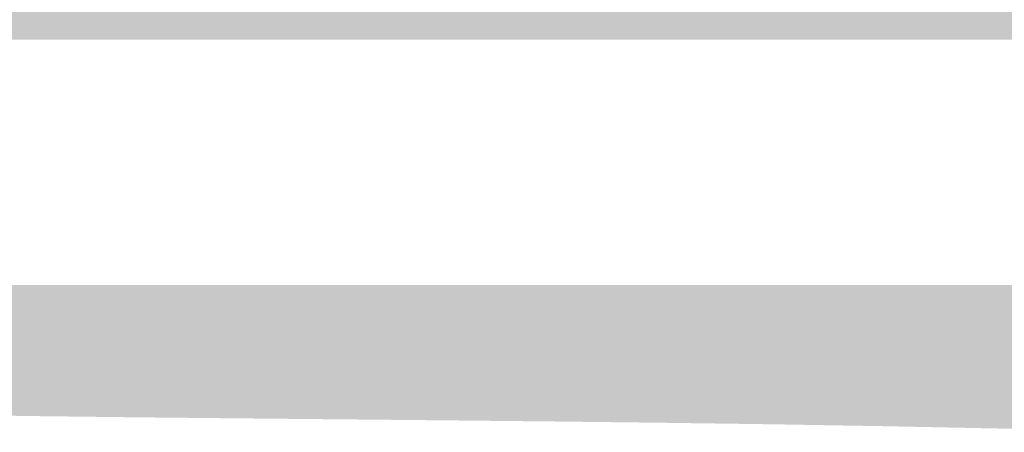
# Model space of a CAD drawing. Extents: x -118729 to -53705, y 33529 to 45095.
# Tile 56 of 83: x -60886 to -60553, y 35330 to 35469. Entities that reach past the tile are written whole.
import ezdxf

# ---------------------------------------------------------------- set-up
doc = ezdxf.new("R2010")
doc.units = 0
doc.header["$LTSCALE"] = 10
doc.header["$MEASUREMENT"] = 0
doc.layers.add('AM_8', color=1, linetype='CONTINUOUS', lineweight=25)

msp = doc.modelspace()

# ---------------------------------------------------------------- hatches: boundary and pattern name
at = {"layer": 'AM_8'}
h = msp.add_hatch(dxfattribs=at)
h.set_pattern_fill('HEX', color=9, scale=1.600000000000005, angle=45, style=0)
h.set_pattern_definition([(45, (-46406.56915548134, 36684.14023366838), (-6.221703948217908, 6.221703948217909), [5.080000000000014, -10.16000000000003]), (165, (-46406.56915548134, 36684.14023366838), (-2.277301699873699, -8.499005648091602), [5.08, -10.16]), (104.9999999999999, (-46402.97705303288, 36687.73233611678), (-8.499005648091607, -2.277301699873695), [5.08, -10.16])])
edge = h.paths.add_edge_path(flags=16)
edge.add_line((-59825.65901947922, 35580.71476859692), (-59825.65901947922, 35580.56656859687))
edge.add_line((-59825.65901947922, 35580.56656859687), (-59824.23933547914, 35581.98625259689))
edge.add_line((-59824.23933547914, 35581.98625259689), (-59823.32782928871, 35581.07474846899))
edge.add_arc((-59774.45901947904, 35527.11476859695), 72.79999999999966, 92.8344637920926, 132.1655355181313, ccw=False)
edge.add_line((-59778.05901947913, 35599.82570312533), (-59778.05901947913, 35601.11476859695))
edge.add_line((-59778.05901947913, 35601.11476859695), (-59770.85901947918, 35601.11476859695))
edge.add_line((-59770.85901947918, 35601.11476859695), (-59770.85901947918, 35599.82570312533))
edge.add_arc((-59774.45901947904, 35527.11476859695), 72.79999999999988, 47.83446448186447, 87.1655362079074, ccw=False)
edge.add_line((-59725.59020966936, 35581.07474846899), (-59724.67870347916, 35581.98625259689))
edge.add_line((-59724.67870347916, 35581.98625259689), (-59719.58753547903, 35576.89508459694))
edge.add_line((-59719.58753547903, 35576.89508459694), (-59720.49903960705, 35575.98357840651))
edge.add_arc((-59774.45901947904, 35527.11476859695), 72.80000000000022, 2.8344637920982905, 42.16553551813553, ccw=False)
edge.add_line((-59701.74808495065, 35530.71476859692), (-59700.45901947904, 35530.71476859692))
edge.add_line((-59700.45901947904, 35530.71476859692), (-59700.45901947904, 35523.51476859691))
edge.add_line((-59700.45901947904, 35523.51476859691), (-59701.74808495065, 35523.51476859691))
edge.add_arc((-59774.45901947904, 35527.11476859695), 72.7999999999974, 317.8344644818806, 357.1655362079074, ccw=False)
edge.add_line((-59720.49903960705, 35478.24595878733), (-59719.58753547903, 35477.3344525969))
edge.add_line((-59719.58753547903, 35477.3344525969), (-59724.67870347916, 35472.24328459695))
edge.add_line((-59724.67870347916, 35472.24328459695), (-59725.59020966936, 35473.15478872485))
edge.add_arc((-59774.45901947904, 35527.11476859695), 72.79999999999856, 272.8344637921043, 312.1655355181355, ccw=False)
edge.add_line((-59770.85901947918, 35454.40383406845), (-59770.85901947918, 35453.11476859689))
edge.add_line((-59770.85901947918, 35453.11476859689), (-59778.05901947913, 35453.11476859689))
edge.add_line((-59778.05901947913, 35453.11476859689), (-59778.05901947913, 35454.40383406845))
edge.add_arc((-59774.45901947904, 35527.11476859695), 72.79999999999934, 227.8344644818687, 267.1655362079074, ccw=False)
edge.add_line((-59823.32782928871, 35473.15478872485), (-59824.23933547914, 35472.24328459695))
edge.add_line((-59824.23933547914, 35472.24328459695), (-59825.57318406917, 35473.57713318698))
edge.add_line((-59825.57318406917, 35473.57713318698), (-59825.65901947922, 35473.51476859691))
edge.add_line((-59825.65901947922, 35473.51476859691), (-59844.45901947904, 35473.51476859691))
edge.add_line((-59844.45901947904, 35473.51476859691), (-59844.45901947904, 35472.39476699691))
edge.add_line((-59844.45901947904, 35472.39476699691), (-59858.45901947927, 35472.39476699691))
edge.add_line((-59858.45901947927, 35472.39476699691), (-59858.45901947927, 35481.61712367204))
edge.add_line((-59858.45901947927, 35481.61712367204), (-59859.40622096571, 35481.58752219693))
edge.add_line((-59859.40622096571, 35481.58752219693), (-59860.30944656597, 35480.8561013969))
edge.add_line((-59860.30944656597, 35480.8561013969), (-59861.44370416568, 35480.82065579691))
edge.add_line((-59861.44370416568, 35480.82065579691), (-59861.44370416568, 35573.40888139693))
edge.add_line((-59861.44370416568, 35573.40888139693), (-59860.30944656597, 35573.37343579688))
edge.add_line((-59860.30944656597, 35573.37343579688), (-59859.40622096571, 35572.64201499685))
edge.add_line((-59859.40622096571, 35572.64201499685), (-59858.45901947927, 35572.61241352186))
edge.add_line((-59858.45901947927, 35572.61241352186), (-59858.45901947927, 35581.83477019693))
edge.add_line((-59858.45901947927, 35581.83477019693), (-59844.45901947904, 35581.83477019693))
edge.add_line((-59844.45901947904, 35581.83477019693), (-59844.45901947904, 35580.71476859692))
edge.add_line((-59844.45901947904, 35580.71476859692), (-59825.65901947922, 35580.71476859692))
edge = h.paths.add_edge_path(flags=16)
edge.add_line((-60455.40638900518, 35462.44064142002), (-60431.64092047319, 35462.44064142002))
edge.add_line((-60431.64092047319, 35462.44064142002), (-60425.6995533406, 35462.44064142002))
edge.add_line((-60425.6995533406, 35462.44064142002), (-60395.99271767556, 35462.44064142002))
edge.add_line((-60395.99271767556, 35462.44064142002), (-60390.05135054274, 35462.44064142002))
edge.add_line((-60390.05135054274, 35462.44064142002), (-60350.04062979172, 35462.44064142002))
edge.add_arc((-60338.15760940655, 35421.22233482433), 42.89702754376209, -103.58519168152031, 106.0819924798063, ccw=False)
edge.add_line((-60348.23373073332, 35379.52549140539), (-61022.16533288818, 35379.52549140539))
edge.add_line((-61022.16533288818, 35379.52549140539), (-61022.16533288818, 35375.35306732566))
edge.add_line((-61022.16533288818, 35375.35306732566), (-61031.56373336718, 35375.35306732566))
edge.add_line((-61031.56373336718, 35375.35306732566), (-61031.56373336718, 35466.61306549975))
edge.add_line((-61031.56373336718, 35466.61306549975), (-61022.16533288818, 35466.61306549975))
edge.add_line((-61022.16533288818, 35466.61306549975), (-61022.16533288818, 35462.44064142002))
edge.add_line((-61022.16533288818, 35462.44064142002), (-61001.88206312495, 35462.44064142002))
edge.add_line((-61001.88206312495, 35462.44064142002), (-60966.36396244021, 35462.44064142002))
edge.add_line((-60966.36396244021, 35462.44064142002), (-60930.71575964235, 35462.44064142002))
edge.add_line((-60930.71575964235, 35462.44064142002), (-60924.77439250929, 35462.44064142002))
edge.add_line((-60924.77439250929, 35462.44064142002), (-60895.06755684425, 35462.44064142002))
edge.add_line((-60895.06755684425, 35462.44064142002), (-60889.12618971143, 35462.44064142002))
edge.add_line((-60889.12618971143, 35462.44064142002), (-60823.77115124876, 35462.44064142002))
edge.add_line((-60823.77115124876, 35462.44064142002), (-60817.82978411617, 35462.44064142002))
edge.add_line((-60817.82978411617, 35462.44064142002), (-60788.12294845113, 35462.44064142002))
edge.add_line((-60788.12294845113, 35462.44064142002), (-60782.18158131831, 35462.44064142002))
edge.add_line((-60782.18158131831, 35462.44064142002), (-60740.59201138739, 35462.44064142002))
edge.add_line((-60740.59201138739, 35462.44064142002), (-60710.88517572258, 35462.44064142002))
edge.add_line((-60710.88517572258, 35462.44064142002), (-60645.53013726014, 35462.44064142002))
edge.add_line((-60645.53013726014, 35462.44064142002), (-60639.58877012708, 35462.44064142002))
edge.add_line((-60639.58877012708, 35462.44064142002), (-60574.23373166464, 35462.44064142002))
edge.add_line((-60574.23373166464, 35462.44064142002), (-60568.29236453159, 35462.44064142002))
edge.add_line((-60568.29236453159, 35462.44064142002), (-60538.58552886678, 35462.44064142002))
edge.add_line((-60538.58552886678, 35462.44064142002), (-60532.64416173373, 35462.44064142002))
edge.add_line((-60532.64416173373, 35462.44064142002), (-60467.28912327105, 35462.44064142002))
edge.add_line((-60467.28912327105, 35462.44064142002), (-60461.34775613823, 35462.44064142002))
edge.add_line((-60461.34775613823, 35462.44064142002), (-60458.48897031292, 35462.44064142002))
edge.add_line((-60458.48897031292, 35462.44064142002), (-60455.40638900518, 35462.44064142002))
edge = h.paths.add_edge_path(flags=16)
edge.add_line((-60640.50384603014, 35580.71476859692), (-60640.50384603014, 35580.61916299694))
edge.add_line((-60640.50384603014, 35580.61916299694), (-60632.5118476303, 35580.61916299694))
edge.add_line((-60632.5118476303, 35580.61916299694), (-60632.04246283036, 35580.14893019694))
edge.add_line((-60632.04246283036, 35580.14893019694), (-60631.57725323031, 35579.68286539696))
edge.add_line((-60631.57725323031, 35579.68286539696), (-60631.11615643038, 35579.22090859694))
edge.add_line((-60631.11615643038, 35579.22090859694), (-60630.65911963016, 35578.76300459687))
edge.add_line((-60630.65911963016, 35578.76300459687), (-60630.2060916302, 35578.30909819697))
edge.add_line((-60630.2060916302, 35578.30909819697), (-60629.75701963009, 35577.85914139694))
edge.add_line((-60629.75701963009, 35577.85914139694), (-60629.31184763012, 35577.41307819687))
edge.add_line((-60629.31184763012, 35577.41307819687), (-60582.22324923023, 35577.41307819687))
edge.add_line((-60582.22324923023, 35577.41307819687), (-60580.77630043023, 35576.3978157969))
edge.add_line((-60580.77630043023, 35576.3978157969), (-60579.3592964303, 35575.40348939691))
edge.add_line((-60579.3592964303, 35575.40348939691), (-60577.97132043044, 35574.42944779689))
edge.add_line((-60577.97132043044, 35574.42944779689), (-60576.61151803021, 35573.47508059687))
edge.add_line((-60576.61151803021, 35573.47508059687), (-60575.27902283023, 35572.53979019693))
edge.add_line((-60575.27902283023, 35572.53979019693), (-60573.97302923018, 35571.62300859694))
edge.add_line((-60573.97302923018, 35571.62300859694), (-60572.69275563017, 35570.72418939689))
edge.add_line((-60572.69275563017, 35570.72418939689), (-60572.5118476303, 35570.71476859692))
edge.add_line((-60572.5118476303, 35570.71476859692), (-60555.71184763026, 35568.96476859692))
edge.add_arc((-60555.71184763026, 35566.5647685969), 2.4, 0, 90, ccw=False)
edge.add_line((-60553.31184763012, 35566.5647685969), (-60553.31184763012, 35557.11476859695))
edge.add_line((-60553.31184763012, 35557.11476859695), (-60093.00622096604, 35557.11476859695))
edge.add_line((-60093.00622096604, 35557.11476859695), (-60093.00622096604, 35566.5647685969))
edge.add_arc((-60090.60622096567, 35566.5647685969), 2.4, 90, 180, ccw=False)
edge.add_line((-60090.60622096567, 35568.96476859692), (-60073.80622096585, 35570.71476859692))
edge.add_line((-60073.80622096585, 35570.71476859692), (-60073.62531296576, 35570.72418939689))
edge.add_line((-60073.62531296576, 35570.72418939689), (-60072.34503936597, 35571.62300859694))
edge.add_line((-60072.34503936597, 35571.62300859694), (-60071.03904576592, 35572.53979019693))
edge.add_line((-60071.03904576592, 35572.53979019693), (-60069.70655056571, 35573.47508059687))
edge.add_line((-60069.70655056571, 35573.47508059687), (-60068.34674816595, 35574.42944779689))
edge.add_line((-60068.34674816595, 35574.42944779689), (-60066.95877216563, 35575.40348939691))
edge.add_line((-60066.95877216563, 35575.40348939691), (-60065.54176816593, 35576.3978157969))
edge.add_line((-60065.54176816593, 35576.3978157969), (-60064.09481936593, 35577.41307819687))
edge.add_line((-60064.09481936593, 35577.41307819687), (-60017.00622096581, 35577.41307819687))
edge.add_line((-60017.00622096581, 35577.41307819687), (-60016.56104896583, 35577.85914139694))
edge.add_line((-60016.56104896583, 35577.85914139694), (-60016.11197696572, 35578.30909819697))
edge.add_line((-60016.11197696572, 35578.30909819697), (-60015.65894896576, 35578.76300459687))
edge.add_line((-60015.65894896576, 35578.76300459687), (-60015.20191216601, 35579.22090859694))
edge.add_line((-60015.20191216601, 35579.22090859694), (-60014.74081536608, 35579.68286539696))
edge.add_line((-60014.74081536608, 35579.68286539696), (-60014.2756057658, 35580.14893019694))
edge.add_line((-60014.2756057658, 35580.14893019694), (-60013.80622096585, 35580.61916299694))
edge.add_line((-60013.80622096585, 35580.61916299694), (-60005.81422256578, 35580.61916299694))
edge.add_line((-60005.81422256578, 35580.61916299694), (-60005.81422256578, 35580.71476859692))
edge.add_line((-60005.81422256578, 35580.71476859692), (-60005.80622096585, 35580.71476859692))
edge.add_line((-60005.80622096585, 35580.71476859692), (-60005.80622096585, 35575.11476859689))
edge.add_line((-60005.80622096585, 35575.11476859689), (-60002.6062209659, 35575.11476859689))
edge.add_line((-60002.6062209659, 35575.11476859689), (-60000.78416576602, 35568.31476859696))
edge.add_line((-60000.78416576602, 35568.31476859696), (-59953.80622096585, 35568.31476859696))
edge.add_arc((-59953.80622096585, 35527.11476859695), 41.20000000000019, 34.20364142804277, 90, ccw=False)
edge.add_line((-59919.7319731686, 35550.27476939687), (-59869.80622096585, 35550.27476939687))
edge.add_line((-59869.80622096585, 35550.27476939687), (-59869.80622096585, 35574.55476779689))
edge.add_line((-59869.80622096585, 35574.55476779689), (-59867.9020433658, 35581.66125259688))
edge.add_line((-59867.9020433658, 35581.66125259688), (-59862.6062209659, 35581.87476619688))
edge.add_line((-59862.6062209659, 35581.87476619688), (-59862.6062209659, 35569.39808139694))
edge.add_line((-59862.6062209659, 35569.39808139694), (-59862.6059017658, 35569.04881099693))
edge.add_line((-59862.6059017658, 35569.04881099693), (-59862.60529136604, 35568.70542699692))
edge.add_line((-59862.60529136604, 35568.70542699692), (-59862.60479296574, 35568.36942539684))
edge.add_line((-59862.60479296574, 35568.36942539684), (-59862.60479296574, 35568.03989659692))
edge.add_line((-59862.60479296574, 35568.03989659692), (-59862.60529136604, 35567.7039253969))
edge.add_line((-59862.60529136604, 35567.7039253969), (-59862.6059017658, 35567.3605813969))
edge.add_line((-59862.6059017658, 35567.3605813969), (-59862.6062209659, 35567.01132939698))
edge.add_line((-59862.6062209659, 35567.01132939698), (-59862.6062209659, 35529.36899739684))
edge.add_line((-59862.6062209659, 35529.36899739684), (-59862.60598416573, 35528.70971019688))
edge.add_line((-59862.60598416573, 35528.70971019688), (-59862.60549616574, 35528.06134299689))
edge.add_line((-59862.60549616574, 35528.06134299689), (-59862.60509056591, 35527.42641099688))
edge.add_line((-59862.60509056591, 35527.42641099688), (-59862.60509056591, 35526.80312619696))
edge.add_line((-59862.60509056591, 35526.80312619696), (-59862.60549616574, 35526.16819419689))
edge.add_line((-59862.60549616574, 35526.16819419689), (-59862.60598416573, 35525.51982699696))
edge.add_line((-59862.60598416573, 35525.51982699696), (-59862.6062209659, 35524.86053979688))
edge.add_line((-59862.6062209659, 35524.86053979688), (-59862.6062209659, 35472.35477099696))
edge.add_line((-59862.6062209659, 35472.35477099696), (-59867.9020433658, 35472.5682845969))
edge.add_line((-59867.9020433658, 35472.5682845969), (-59869.80622096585, 35479.67476939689))
edge.add_line((-59869.80622096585, 35479.67476939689), (-59869.80622096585, 35503.95476779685))
edge.add_line((-59869.80622096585, 35503.95476779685), (-59919.7319731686, 35503.95476779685))
edge.add_arc((-59953.80622096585, 35527.11476859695), 41.20000000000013, 270.00000000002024, 325.7963585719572, ccw=False)
edge.add_line((-59953.80622096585, 35485.91476859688), (-60000.78416576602, 35485.91476859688))
edge.add_line((-60000.78416576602, 35485.91476859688), (-60002.6062209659, 35479.11476859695))
edge.add_line((-60002.6062209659, 35479.11476859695), (-60005.80622096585, 35479.11476859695))
edge.add_line((-60005.80622096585, 35479.11476859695), (-60005.80622096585, 35473.51476859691))
edge.add_line((-60005.80622096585, 35473.51476859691), (-60005.81422256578, 35473.51476859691))
edge.add_line((-60005.81422256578, 35473.51476859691), (-60005.81422256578, 35473.6103741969))
edge.add_line((-60005.81422256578, 35473.6103741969), (-60013.80622096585, 35473.6103741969))
edge.add_line((-60013.80622096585, 35473.6103741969), (-60014.2756057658, 35474.0806069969))
edge.add_line((-60014.2756057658, 35474.0806069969), (-60014.74081536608, 35474.54667179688))
edge.add_line((-60014.74081536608, 35474.54667179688), (-60015.20191216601, 35475.0086285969))
edge.add_line((-60015.20191216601, 35475.0086285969), (-60015.65894896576, 35475.46653259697))
edge.add_line((-60015.65894896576, 35475.46653259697), (-60016.11197696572, 35475.92043899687))
edge.add_line((-60016.11197696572, 35475.92043899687), (-60016.56104896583, 35476.3703957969))
edge.add_line((-60016.56104896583, 35476.3703957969), (-60017.00622096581, 35476.81645899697))
edge.add_line((-60017.00622096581, 35476.81645899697), (-60064.09481936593, 35476.81645899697))
edge.add_line((-60064.09481936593, 35476.81645899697), (-60065.54176816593, 35477.83172139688))
edge.add_line((-60065.54176816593, 35477.83172139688), (-60066.95877216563, 35478.82604779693))
edge.add_line((-60066.95877216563, 35478.82604779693), (-60068.34674816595, 35479.80008939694))
edge.add_line((-60068.34674816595, 35479.80008939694), (-60069.70655056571, 35480.75445659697))
edge.add_line((-60069.70655056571, 35480.75445659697), (-60071.03904576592, 35481.68974699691))
edge.add_line((-60071.03904576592, 35481.68974699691), (-60072.34503936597, 35482.60652859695))
edge.add_line((-60072.34503936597, 35482.60652859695), (-60073.62531296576, 35483.50534779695))
edge.add_line((-60073.62531296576, 35483.50534779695), (-60073.80622096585, 35483.51476859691))
edge.add_line((-60073.80622096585, 35483.51476859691), (-60090.60622096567, 35485.26476859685))
edge.add_arc((-60090.60622096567, 35487.66476859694), 2.4, 180, 270, ccw=False)
edge.add_line((-60093.00622096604, 35487.66476859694), (-60093.00622096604, 35497.11476859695))
edge.add_line((-60093.00622096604, 35497.11476859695), (-60553.31184763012, 35497.11476859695))
edge.add_line((-60553.31184763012, 35497.11476859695), (-60553.31184763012, 35487.66476859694))
edge.add_arc((-60555.71184763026, 35487.66476859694), 2.4, 270, 360, ccw=False)
edge.add_line((-60555.71184763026, 35485.26476859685), (-60572.5118476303, 35483.51476859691))
edge.add_line((-60572.5118476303, 35483.51476859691), (-60572.69275563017, 35483.50534779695))
edge.add_line((-60572.69275563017, 35483.50534779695), (-60573.97302923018, 35482.60652859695))
edge.add_line((-60573.97302923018, 35482.60652859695), (-60575.27902283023, 35481.68974699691))
edge.add_line((-60575.27902283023, 35481.68974699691), (-60576.61151803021, 35480.75445659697))
edge.add_line((-60576.61151803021, 35480.75445659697), (-60577.97132043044, 35479.80008939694))
edge.add_line((-60577.97132043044, 35479.80008939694), (-60579.3592964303, 35478.82604779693))
edge.add_line((-60579.3592964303, 35478.82604779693), (-60580.77630043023, 35477.83172139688))
edge.add_line((-60580.77630043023, 35477.83172139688), (-60582.22324923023, 35476.81645899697))
edge.add_line((-60582.22324923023, 35476.81645899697), (-60629.31184763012, 35476.81645899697))
edge.add_line((-60629.31184763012, 35476.81645899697), (-60629.75701963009, 35476.3703957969))
edge.add_line((-60629.75701963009, 35476.3703957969), (-60630.2060916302, 35475.92043899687))
edge.add_line((-60630.2060916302, 35475.92043899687), (-60630.65911963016, 35475.46653259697))
edge.add_line((-60630.65911963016, 35475.46653259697), (-60631.11615643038, 35475.0086285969))
edge.add_line((-60631.11615643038, 35475.0086285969), (-60631.57725323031, 35474.54667179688))
edge.add_line((-60631.57725323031, 35474.54667179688), (-60632.04246283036, 35474.0806069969))
edge.add_line((-60632.04246283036, 35474.0806069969), (-60632.5118476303, 35473.6103741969))
edge.add_line((-60632.5118476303, 35473.6103741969), (-60640.50384603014, 35473.6103741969))
edge.add_line((-60640.50384603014, 35473.6103741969), (-60640.50384603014, 35473.51476859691))
edge.add_line((-60640.50384603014, 35473.51476859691), (-60640.51184763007, 35473.51476859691))
edge.add_line((-60640.51184763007, 35473.51476859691), (-60640.51184763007, 35479.11476859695))
edge.add_line((-60640.51184763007, 35479.11476859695), (-60643.71184763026, 35479.11476859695))
edge.add_line((-60643.71184763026, 35479.11476859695), (-60645.53390283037, 35485.91476859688))
edge.add_line((-60645.53390283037, 35485.91476859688), (-60692.5118476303, 35485.91476859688))
edge.add_arc((-60692.5118476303, 35527.11476859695), 41.19999999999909, 215.0146870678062, 270, ccw=False)
edge.add_line((-60726.25485314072, 35503.47476903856), (-60769.88919012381, 35503.47476859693))
edge.add_arc((-60769.88919012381, 35497.63476859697), 5.840000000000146, 90, 114.6519509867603)
edge.add_line((-60772.32508355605, 35502.94250099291), (-60777.46076212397, 35498.5263405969))
edge.add_line((-60777.46076212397, 35498.5263405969), (-60777.46076299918, 35498.52634147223))
edge.add_arc((-60780.28919012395, 35501.35476859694), 3.999999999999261, 269.9999656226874, 314.9999999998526, ccw=False)
edge.add_line((-60780.28919252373, 35497.35476859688), (-60780.28919252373, 35497.35476779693))
edge.add_line((-60780.28919252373, 35497.35476779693), (-60797.29142612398, 35497.35476779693))
edge.add_line((-60797.29142612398, 35497.35476779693), (-60797.2691245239, 35497.37789419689))
edge.add_line((-60797.2691245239, 35497.37789419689), (-60797.25458532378, 35497.40066619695))
edge.add_line((-60797.25458532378, 35497.40066619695), (-60797.2472493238, 35497.42296859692))
edge.add_line((-60797.2472493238, 35497.42296859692), (-60797.246541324, 35497.44478299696))
edge.add_line((-60797.246541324, 35497.44478299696), (-60797.25232772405, 35497.46696619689))
edge.add_line((-60797.25232772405, 35497.46696619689), (-60797.26518132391, 35497.48964619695))
edge.add_line((-60797.26518132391, 35497.48964619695), (-60797.28568932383, 35497.51270539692))
edge.add_line((-60797.28568932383, 35497.51270539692), (-60797.31449812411, 35497.53602139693))
edge.add_line((-60797.31449812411, 35497.53602139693), (-60797.35218052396, 35497.55947659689))
edge.add_line((-60797.35218052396, 35497.55947659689), (-60797.39938532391, 35497.58295099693))
edge.add_line((-60797.39938532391, 35497.58295099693), (-60797.45681972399, 35497.60632779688))
edge.add_line((-60797.45681972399, 35497.60632779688), (-60797.39584532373, 35497.65507659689))
edge.add_line((-60797.39584532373, 35497.65507659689), (-60797.33662932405, 35497.70482619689))
edge.add_line((-60797.33662932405, 35497.70482619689), (-60797.27931732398, 35497.75534459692))
edge.add_line((-60797.27931732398, 35497.75534459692), (-60797.22404372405, 35497.80641579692))
edge.add_line((-60797.22404372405, 35497.80641579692), (-60797.17093092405, 35497.85781019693))
edge.add_line((-60797.17093092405, 35497.85781019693), (-60797.11967332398, 35497.9097573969))
edge.add_line((-60797.11967332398, 35497.9097573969), (-60797.06875812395, 35497.9637797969))
edge.add_line((-60797.06875812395, 35497.9637797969), (-60797.06875812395, 35556.26575739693))
edge.add_line((-60797.06875812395, 35556.26575739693), (-60797.11967332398, 35556.31977979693))
edge.add_line((-60797.11967332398, 35556.31977979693), (-60797.17093092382, 35556.37172699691))
edge.add_line((-60797.17093092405, 35556.37172699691), (-60797.22404372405, 35556.42312139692))
edge.add_line((-60797.22404372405, 35556.42312139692), (-60797.27931732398, 35556.47419259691))
edge.add_line((-60797.27931732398, 35556.47419259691), (-60797.33662932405, 35556.52471099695))
edge.add_line((-60797.33662932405, 35556.52471099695), (-60797.39584532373, 35556.57446059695))
edge.add_line((-60797.39584532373, 35556.57446059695), (-60797.45681972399, 35556.6232093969))
edge.add_line((-60797.45681972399, 35556.6232093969), (-60797.37121172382, 35556.65999579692))
edge.add_line((-60797.37121172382, 35556.65999579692), (-60797.30984692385, 35556.69685819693))
edge.add_line((-60797.30984692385, 35556.69685819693), (-60797.27023492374, 35556.73333579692))
edge.add_line((-60797.27023492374, 35556.73333579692), (-60797.2499837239, 35556.76896459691))
edge.add_line((-60797.2499837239, 35556.76896459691), (-60797.24674852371, 35556.80342859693))
edge.add_line((-60797.24674852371, 35556.80342859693), (-60797.2599077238, 35556.83858139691))
edge.add_line((-60797.2599077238, 35556.83858139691), (-60797.29142612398, 35556.87476939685))
edge.add_line((-60797.29142612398, 35556.87476939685), (-60780.28919252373, 35556.87476939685))
edge.add_line((-60780.28919252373, 35556.87476939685), (-60780.28919252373, 35556.87476859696))
edge.add_arc((-60780.28919012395, 35552.87476859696), 3.99999999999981, 44.999999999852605, 90.0000343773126, ccw=False)
edge.add_line((-60777.46076299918, 35555.70319572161), (-60777.46076212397, 35555.70319659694))
edge.add_line((-60777.46076212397, 35555.70319659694), (-60775.44659743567, 35553.86236962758))
edge.add_arc((-60780.26107492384, 35547.67476859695), 7.840000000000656, 43.03502016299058, 52.1140621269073, ccw=False)
edge.add_line((-60774.53053107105, 35553.02513934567), (-60772.41481901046, 35551.0915041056))
edge.add_arc((-60770.60327266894, 35555.03880394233), 4.343141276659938, 245.3480457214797, 279.4633509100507)
edge.add_line((-60769.88918772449, 35550.75476859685), (-60726.25485283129, 35550.75476859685))
edge.add_arc((-60692.5118476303, 35527.11476859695), 41.19999999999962, 89.99999999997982, 144.9853121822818, ccw=False)
edge.add_line((-60692.5118476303, 35568.31476859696), (-60645.53390283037, 35568.31476859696))
edge.add_line((-60645.53390283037, 35568.31476859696), (-60643.71184763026, 35575.11476859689))
edge.add_line((-60643.71184763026, 35575.11476859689), (-60640.51184763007, 35575.11476859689))
edge.add_line((-60640.51184763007, 35575.11476859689), (-60640.51184763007, 35580.71476859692))
edge.add_line((-60640.51184763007, 35580.71476859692), (-60640.50384603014, 35580.71476859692))
edge = h.paths.add_edge_path()
edge.add_arc((-60753.08494265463, 35953.94102134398), 268.3364670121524, 201.7314666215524, 216.1050728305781)
edge.add_arc((-60925.72155674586, 35814.62507965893), 48.00000000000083, 203.0661873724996, 249.9330365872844)
edge.add_arc((-60942.05398108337, 35769.91476859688), 0.3999999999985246, 249.9330365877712, 270)
edge.add_line((-60942.05398108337, 35769.51476859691), (-60941.84997184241, 35769.51476859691))
edge.add_line((-60941.84997184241, 35769.51476859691), (-60941.71034195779, 35753.51476859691))
edge.add_line((-60941.71034195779, 35753.51476859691), (-60941.04997184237, 35753.51476859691))
edge.add_line((-60941.04997184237, 35753.51476859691), (-60941.04997184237, 35749.51476859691))
edge.add_line((-60941.04997184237, 35749.51476859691), (-60940.24997184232, 35748.71476859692))
edge.add_line((-60940.24997184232, 35748.71476859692), (-60937.1535408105, 35748.71476859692))
edge.add_line((-60937.1535408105, 35748.71476859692), (-60936.05089903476, 35622.36453595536))
edge.add_arc((-60934.45095995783, 35622.3784984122), 1.599999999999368, 180.4999999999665, 225.0000000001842)
edge.add_line((-60935.58233080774, 35621.2471275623), (-60932.31860099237, 35617.98339774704))
edge.add_arc((-60933.44997184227, 35616.85202689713), 1.600000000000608, -5.210836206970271e-10, 44.999999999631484, ccw=False)
edge.add_line((-60931.84997184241, 35616.85202689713), (-60931.84997184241, 35492.3147685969))
edge.add_arc((-60925.44997184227, 35492.3147685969), 6.400000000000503, 180, 270)
edge.add_line((-60925.44997184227, 35485.91476859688), (-60846.24997184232, 35485.91476859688))
edge.add_arc((-60846.24997184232, 35492.3147685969), 6.39999999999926, 270, 360)
edge.add_line((-60839.84997184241, 35492.3147685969), (-60839.84997184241, 35503.95476779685))
edge.add_line((-60839.84997184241, 35503.95476779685), (-60802.89264692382, 35503.95476779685))
edge.add_line((-60802.89264692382, 35503.95476779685), (-60802.89264692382, 35502.8683085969))
edge.add_line((-60802.89264692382, 35502.8683085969), (-60802.59584532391, 35499.47587099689))
edge.add_line((-60802.59584532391, 35499.47587099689), (-60802.59584532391, 35554.75366619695))
edge.add_line((-60802.59584532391, 35554.75366619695), (-60802.89264692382, 35551.36122859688))
edge.add_line((-60802.89264692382, 35551.36122859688), (-60802.89264692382, 35550.27476939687))
edge.add_line((-60802.89264692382, 35550.27476939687), (-60839.84997184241, 35550.27476939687))
edge.add_line((-60839.84997184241, 35550.27476939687), (-60839.84997184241, 35616.85202689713))
edge.add_arc((-60838.24997184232, 35616.85202689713), 1.600000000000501, 134.9999999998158, 180, ccw=False)
edge.add_line((-60839.38134269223, 35617.98339774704), (-60836.11761287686, 35621.2471275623))
edge.add_arc((-60837.24898372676, 35622.3784984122), 1.600000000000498, 315.0000000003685, 359.5000000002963)
edge.add_line((-60835.64904465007, 35622.36453595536), (-60834.54640287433, 35748.71476859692))
edge.add_line((-60834.54640287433, 35748.71476859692), (-60831.44997184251, 35748.71476859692))
edge.add_line((-60831.44997184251, 35748.71476859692), (-60830.64997184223, 35749.51476859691))
edge.add_line((-60830.64997184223, 35749.51476859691), (-60830.64997184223, 35753.51476859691))
edge.add_line((-60830.64997184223, 35753.51476859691), (-60829.9896017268, 35753.51476859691))
edge.add_line((-60829.9896017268, 35753.51476859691), (-60829.84997184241, 35769.51476859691))
edge.add_line((-60829.84997184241, 35769.51476859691), (-60829.64596260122, 35769.51476859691))
edge.add_arc((-60829.64596260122, 35769.91476859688), 0.4000000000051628, 270, 290.0669634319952)
edge.add_arc((-60845.97838693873, 35814.62507965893), 47.99999999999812, 290.0669634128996, 336.9338126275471)
edge.add_arc((-61018.61500103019, 35953.94102134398), 268.3364670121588, 323.8949271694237, 338.2685333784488)
edge.add_line((-60769.3493763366, 35854.58757210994), (-59609.64856172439, 35854.58757210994))
edge.add_line((-59609.64856172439, 35854.58757210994), (-59606.17789842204, 35834.98363005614))
edge.add_line((-59606.17789842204, 35834.98363005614), (-59600.19445970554, 35804.17620838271))
edge.add_line((-59600.19445970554, 35804.17620838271), (-59594.8218914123, 35777.91284600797))
edge.add_line((-59594.8218914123, 35777.91284600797), (-59590.12096078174, 35754.64049998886))
edge.add_line((-59590.12096078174, 35754.64049998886), (-59586.15243505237, 35732.80612738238))
edge.add_line((-59586.15243505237, 35732.80612738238), (-59582.9530943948, 35711.15148495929))
edge.add_line((-59582.9530943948, 35711.15148495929), (-59580.46377071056, 35689.59752834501))
edge.add_line((-59580.46377071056, 35689.59752834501), (-59578.60130883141, 35668.3600128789))
edge.add_line((-59578.60130883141, 35668.3600128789), (-59577.28255359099, 35647.65469390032))
edge.add_line((-59577.28255359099, 35647.65469390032), (-59576.42434982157, 35627.69732674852))
edge.add_line((-59576.42434982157, 35627.69732674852), (-59575.94354235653, 35608.70366676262))
edge.add_line((-59575.94354235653, 35608.70366676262), (-59575.75697602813, 35590.88946928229))
edge.add_line((-59575.75697602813, 35590.88946928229), (-59575.78149566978, 35574.47048964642))
edge.add_line((-59575.78149566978, 35574.47048964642), (-59575.95260273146, 35559.5982893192))
edge.add_line((-59575.95260273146, 35559.5982893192), (-59576.28042513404, 35546.16765426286))
edge.add_line((-59576.28042513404, 35546.16765426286), (-59576.79374741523, 35534.00917656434))
edge.add_line((-59576.79374741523, 35534.00917656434), (-59577.52135411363, 35522.95344831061))
edge.add_line((-59577.52135411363, 35522.95344831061), (-59578.49202976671, 35512.83106158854))
edge.add_line((-59578.49202976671, 35512.83106158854), (-59579.73455891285, 35503.47260848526))
edge.add_line((-59579.73455891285, 35503.47260848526), (-59581.27772609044, 35494.70868108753))
edge.add_line((-59581.27772609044, 35494.70868108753), (-59583.1503158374, 35486.36987148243))
edge.add_line((-59583.1503158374, 35486.36987148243), (-59585.36778652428, 35478.32299735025))
edge.add_line((-59585.36778652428, 35478.32299735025), (-59587.89229185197, 35470.57977874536))
edge.add_line((-59587.89229185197, 35470.57977874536), (-59590.67265935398, 35463.18816131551))
edge.add_line((-59590.67265935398, 35463.18816131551), (-59593.65771656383, 35456.19609070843))
edge.add_line((-59593.65771656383, 35456.19609070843), (-59596.79629101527, 35449.65151257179))
edge.add_line((-59596.79629101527, 35449.65151257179), (-59600.03721024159, 35443.60237255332))
edge.add_line((-59600.03721024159, 35443.60237255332), (-59603.32930177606, 35438.09661630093))
edge.add_line((-59603.32930177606, 35438.09661630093), (-59606.62139315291, 35433.1821894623))
edge.add_line((-59606.62139315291, 35433.1821894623), (-59609.96145843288, 35428.88839215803))
edge.add_line((-59609.96145843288, 35428.88839215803), (-59613.79405778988, 35425.16994239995))
edge.add_line((-59613.79405778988, 35425.16994239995), (-59618.66289792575, 35421.9629126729))
edge.add_line((-59618.66289792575, 35421.9629126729), (-59625.11168554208, 35419.20337546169))
edge.add_line((-59625.11168554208, 35419.20337546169), (-59633.68412734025, 35416.82740325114))
edge.add_line((-59633.68412734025, 35416.82740325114), (-59644.92393002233, 35414.77106852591))
edge.add_line((-59644.92393002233, 35414.77106852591), (-59659.37480028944, 35412.97044377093))
edge.add_line((-59659.37480028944, 35412.97044377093), (-59677.5804448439, 35411.36160147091))
edge.add_line((-59677.5804448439, 35411.36160147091), (-59699.89533913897, 35409.88434322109))
edge.add_line((-59699.89533913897, 35409.88434322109), (-59725.9170336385, 35408.49338705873))
edge.add_line((-59725.9170336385, 35408.49338705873), (-59755.05384755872, 35407.14718013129))
edge.add_line((-59755.05384755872, 35407.14718013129), (-59786.714100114, 35405.80416958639))
edge.add_line((-59786.714100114, 35405.80416958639), (-59820.30611052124, 35404.42280257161))
edge.add_line((-59820.30611052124, 35404.42280257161), (-59855.23819799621, 35402.96152623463))
edge.add_line((-59855.23819799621, 35402.96152623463), (-59890.91868175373, 35401.37878772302))
edge.add_line((-59890.91868175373, 35401.37878772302), (-59926.75588101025, 35399.6330341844))
edge.add_line((-59926.75588101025, 35399.6330341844), (-59962.22304306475, 35397.6824326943))
edge.add_line((-59962.22304306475, 35397.6824326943), (-59997.05312755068, 35395.48403004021))
edge.add_line((-59997.05312755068, 35395.48403004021), (-60031.04402218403, 35392.99459293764))
edge.add_line((-60031.04402218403, 35392.99459293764), (-60063.99361468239, 35390.17088810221))
edge.add_line((-60063.99361468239, 35390.17088810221), (-60095.69979276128, 35386.96968224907))
edge.add_line((-60095.69979276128, 35386.96968224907), (-60125.96044413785, 35383.34774209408))
edge.add_line((-60125.96044413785, 35383.34774209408), (-60154.57345652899, 35379.26183435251))
edge.add_line((-60154.57345652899, 35379.26183435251), (-60181.33671765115, 35374.66872573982))
edge.add_line((-60181.33671765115, 35374.66872573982), (-60206.15513835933, 35369.56519246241))
edge.add_line((-60206.15513835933, 35369.56519246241), (-60229.36172206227, 35364.10804869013))
edge.add_line((-60229.36172206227, 35364.10804869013), (-60251.39649530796, 35358.49411808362))
edge.add_line((-60251.39649530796, 35358.49411808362), (-60272.69948464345, 35352.92022430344))
edge.add_line((-60272.69948464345, 35352.92022430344), (-60293.71071661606, 35347.5831910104))
edge.add_line((-60293.71071661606, 35347.5831910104), (-60314.87021777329, 35342.67984186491))
edge.add_line((-60314.87021777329, 35342.67984186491), (-60336.61801466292, 35338.40700052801))
edge.add_line((-60336.61801466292, 35338.40700052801), (-60359.39413383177, 35334.96149065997))
edge.add_line((-60359.39413383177, 35334.96149065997), (-60383.56601967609, 35332.48358443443))
edge.add_line((-60383.56601967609, 35332.48358443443), (-60409.21078798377, 35330.88734807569))
edge.add_line((-60409.21078798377, 35330.88734807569), (-60436.33297239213, 35330.03029632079))
edge.add_line((-60436.33297239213, 35330.03029632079), (-60464.93710653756, 35329.76994390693))
edge.add_line((-60464.93710653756, 35329.76994390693), (-60495.0277240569, 35329.96380557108))
edge.add_line((-60495.0277240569, 35329.96380557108), (-60526.60935858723, 35330.4693960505))
edge.add_line((-60526.60935858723, 35330.4693960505), (-60559.68654376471, 35331.14423008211))
edge.add_line((-60559.68654376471, 35331.14423008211), (-60594.26381322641, 35331.84582240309))
edge.add_line((-60594.26381322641, 35331.84582240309), (-60630.26082725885, 35332.45891172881))
edge.add_line((-60630.26082725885, 35332.45891172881), (-60667.25775274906, 35332.97713268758))
edge.add_line((-60667.25775274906, 35332.97713268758), (-60704.7498832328, 35333.42134388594))
edge.add_line((-60704.7498832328, 35333.42134388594), (-60742.23251224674, 35333.8124039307))
edge.add_line((-60742.23251224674, 35333.8124039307), (-60779.20093332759, 35334.17117142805))
edge.add_line((-60779.20093332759, 35334.17117142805), (-60815.15044001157, 35334.51850498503))
edge.add_line((-60815.15044001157, 35334.51850498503), (-60849.57632583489, 35334.87526320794))
edge.add_line((-60849.57632583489, 35334.87526320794), (-60881.97388433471, 35335.26230470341))
edge.add_line((-60881.97388433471, 35335.26230470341), (-60911.92146070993, 35335.72083128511))
edge.add_line((-60911.92146070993, 35335.72083128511), (-60939.3296068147, 35336.3734175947))
edge.add_line((-60939.3296068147, 35336.3734175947), (-60964.19192616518, 35337.3629814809))
edge.add_line((-60964.19192616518, 35337.3629814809), (-60986.50202227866, 35338.83244079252))
edge.add_line((-60986.50202227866, 35338.83244079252), (-61006.25349867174, 35340.92471337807))
edge.add_line((-61006.25349867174, 35340.92471337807), (-61023.43995886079, 35343.78271708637))
edge.add_line((-61023.43995886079, 35343.78271708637), (-61038.05500636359, 35347.54936976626))
edge.add_line((-61038.05500636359, 35347.54936976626), (-61050.0922446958, 35352.3675892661))
edge.add_line((-61050.0922446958, 35352.3675892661), (-61059.60817676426, 35358.36652244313))
edge.add_line((-61059.60817676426, 35358.36652244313), (-61066.91090303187, 35365.62023218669))
edge.add_line((-61066.91090303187, 35365.62023218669), (-61072.37142335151, 35374.1890103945))
edge.add_line((-61072.37142335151, 35374.1890103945), (-61076.36073757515, 35384.13314896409))
edge.add_line((-61076.36073757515, 35384.13314896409), (-61079.24984555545, 35395.51293979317))
edge.add_line((-61079.24984555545, 35395.51293979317), (-61081.40974714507, 35408.38867477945))
edge.add_line((-61081.40974714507, 35408.38867477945), (-61083.2114421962, 35422.82064582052))
edge.add_line((-61083.2114421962, 35422.82064582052), (-61085.02593056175, 35438.86914481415))
edge.add_line((-61085.02593056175, 35438.86914481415), (-61087.12373295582, 35456.52881801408))
edge.add_line((-61087.12373295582, 35456.52881801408), (-61089.37345354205, 35475.53172909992))
edge.add_line((-61089.37345354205, 35475.53172909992), (-61091.5432173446, 35495.54429610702))
edge.add_line((-61091.5432173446, 35495.54429610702), (-61093.40114938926, 35516.23293707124))
edge.add_line((-61093.40114938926, 35516.23293707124), (-61094.71537470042, 35537.26407002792))
edge.add_line((-61094.71537470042, 35537.26407002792), (-61095.2540183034, 35558.30411301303))
edge.add_line((-61095.2540183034, 35558.30411301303), (-61094.78520522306, 35579.01948406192))
edge.add_line((-61094.78520522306, 35579.01948406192), (-61093.07706048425, 35599.0766012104))
edge.add_line((-61093.07706048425, 35599.0766012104), (-61090.04986822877, 35618.35718505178))
edge.add_line((-61090.04986822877, 35618.35718505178), (-61086.23254906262, 35637.60416641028))
edge.add_line((-61086.23254906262, 35637.60416641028), (-61082.30618270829, 35657.77577866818))
edge.add_line((-61082.30618270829, 35657.77577866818), (-61078.9518488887, 35679.83025520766))
edge.add_line((-61078.9518488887, 35679.83025520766), (-61076.85062732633, 35704.72582941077))
edge.add_line((-61076.85062732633, 35704.72582941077), (-61076.68359774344, 35733.42073465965))
edge.add_line((-61076.68359774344, 35733.42073465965), (-61079.13183986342, 35766.87320433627))
edge.add_line((-61079.13183986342, 35766.87320433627), (-61084.87643340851, 35806.04147182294))
edge.add_line((-61084.87643340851, 35806.04147182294), (-61088.71300875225, 35854.58757210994))
edge.add_line((-61088.71300875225, 35854.58757210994), (-61002.350567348, 35854.58757210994))
h.paths.add_polyline_path([(-60976.6402882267, 35831.47889715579), (-60976.60396452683, 35831.15084099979), (-60976.67853769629, 35831.86306269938)])
h.paths.add_polyline_path([(-60977.78109085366, 35844.60694554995), (-60977.74935649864, 35844.21185343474), (-60977.80598792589, 35844.93167329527)])
h.paths.add_polyline_path([(-60976.48399746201, 35830.06736287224), (-60976.44153956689, 35829.72770764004), (-60976.52529728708, 35830.44036071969)])
h.paths.add_polyline_path([(-60977.91311935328, 35846.35066791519), (-60977.88949788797, 35846.02087772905), (-60977.86059462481, 35845.64389800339)])
h.paths.add_polyline_path([(-60976.30860396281, 35828.6642476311), (-60976.25509158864, 35828.28128769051), (-60976.35169495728, 35829.00896754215)])
h.paths.add_polyline_path([(-60978.01179123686, 35847.75622356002), (-60977.98631419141, 35847.37257484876), (-60977.96350487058, 35847.05412338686)])
h.paths.add_polyline_path([(-60976.10460286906, 35827.20431900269), (-60976.04443827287, 35826.80574299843), (-60976.15235575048, 35827.5460612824)])

doc.saveas('drawing.dxf')
